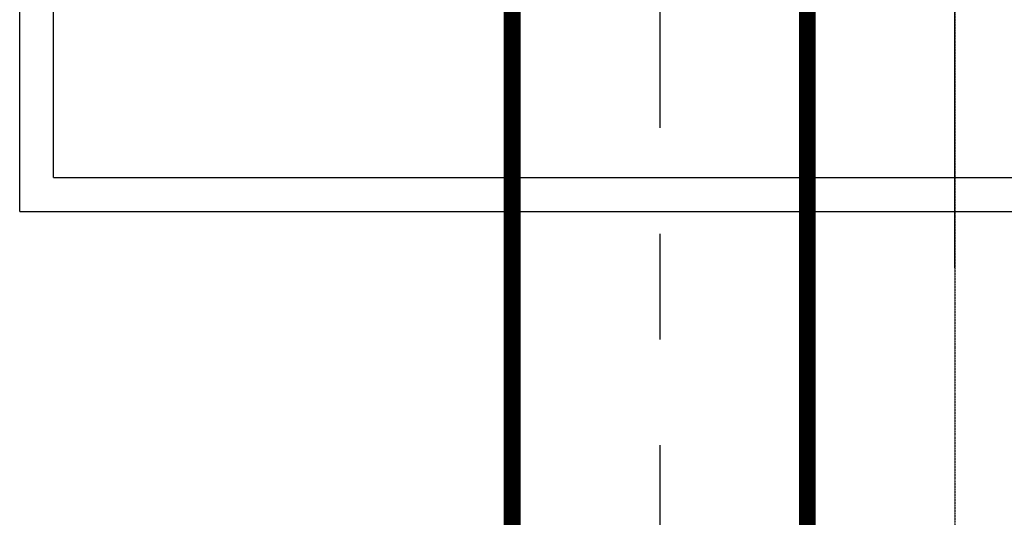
# Model space of a CAD drawing. Header units: inches. Extents: x -341304 to 31571016, y -692717 to 2132253.
# Tile 235 of 256: x 740188 to 746001, y -296159 to -293219. Entities that reach past the tile are written whole.
import ezdxf

# ---------------------------------------------------------------- set-up
doc = ezdxf.new("R2010")
doc.units = ezdxf.units.IN
doc.header["$MEASUREMENT"] = 0
doc.linetypes.add('CENTRE', pattern=[1.5, 0.75, -0.25, 0.25, -0.25])
doc.linetypes.add('DASHDOT', pattern=[1, 0.5, -0.25, 0, -0.25])

# ---------------------------------------------------------------- blocks, each defined once
blk = doc.blocks.new('tyyyy')
at = {"color": 230, "ltscale": 100}
for p, q in [((-1274902.3, 583363.7), (-1274902.3, 585113.1)), ((-1274702.3, 583563.7), (-1274702.3, 585100.8)), ((-1274702.3, 583563.7), (-1263886.6, 583563.7)), ((-1274902.3, 583363.7), (-1264086.6, 583363.7))]:
    blk.add_line(p, q, dxfattribs=at)
blk = doc.blocks.new('GT REV-02')
at = {"color": 230, "linetype": 'CENTRE', "ltscale": 2500}
for p, q in [((-687440.7, 18988.2, -96251.3), (-687440.7, 42499.6, -96251.3)), ((-689183.7, 21690.7, -96251.3), (-689183.7, -809.3, -96251.3))]:
    blk.add_line(p, q, dxfattribs=at)
at = {"color": 230, "linetype": 'CENTRE', "ltscale": 0.5}
blk.add_line((-687440.7, 21690.7, -96251.3), (-687440.7, -809.3, -96251.3), dxfattribs=at)
at = {"color": 230, "linetype": 'DASHDOT', "ltscale": 2500, "const_width": 100}
for points in [[(-690055.2, -809.3), (-690055.2, 24023.6)], [(-688312.2, -809.3), (-688312.2, 24023.6)]]:
    blk.add_lwpolyline(points, dxfattribs=at)
at = {"color": 7}
blk.add_blockref('tyyyy', (581940.3, -564041.7), dxfattribs=at)

msp = doc.modelspace()

# ---------------------------------------------------------------- block references
at = {"color": 230}
msp.add_blockref('GT REV-02', (1433150.1, -313674.2, 96251.3), dxfattribs=at)

doc.saveas('drawing.dxf')
